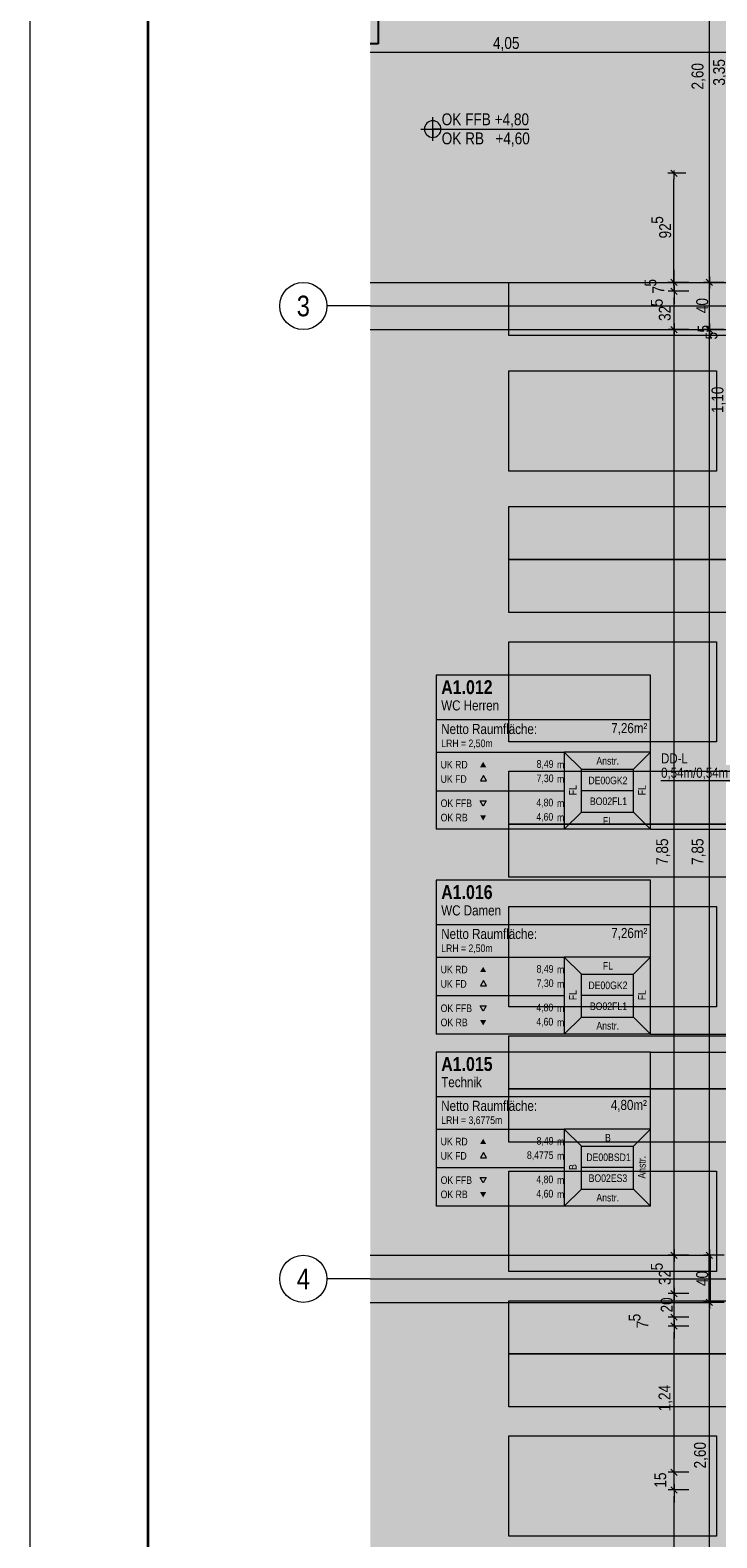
# Model space of a CAD drawing. Extents: x -620 to 3480, y 62 to 1107.
# Tile 51 of 244: x -620 to -503, y 557 to 813. Entities that reach past the tile are written whole.
import ezdxf
from ezdxf.enums import TextEntityAlignment as Align
from ezdxf.lldxf.tags import DXFTag

# ---------------------------------------------------------------- set-up
doc = ezdxf.new("R2010")
doc.units = 0
doc.layers.get('0').update_dxf_attribs({"lineweight": 35})
for name, color, linetype, lineweight, true_color in [('30 -35 Decken- 1 Konstruktion-Träger- Stahlbeton', 7, 'grob-A06G9GKW8I', 13, 0x33aa00), ('30 -35 Decken- 11 Durchbruch', 5, 'Continuous', 15, 0x0000ff), ('60- 61 allgemeine Ausstattung- 1 Möbel', 7, 'Continuous', 9, 0x00cccc), ('70 -75 Raumstempel- 1 Raumstempel', 1, 'Continuous', 50, 0xff0000), ('70 -75 Raumstempel-2 Verweislinie', 1, 'Continuous', 9, 0xff0000), ('70 -76 Bemaßung- 2 Allgemein', 9, 'Continuous', 5, 0x808080), ('E_Leerrohr_Detailnummer', 1, 'Continuous', 25, 0xff0000), ('iwb_Layout Achsbezeichung', 1, 'Continuous', 13, 0xff0000), ('iwb_Layout BA_Markierung', 7, 'Continuous', 9, 0xbadcdc)]:
    doc.layers.add(name, color=color, linetype=linetype, lineweight=lineweight, true_color=true_color)
for name, color, linetype, lineweight in [('70 -71 Achsen- 1 Gebäudeachsen', 7, 'STRICHPUNKT2-A06G9GKV8I', 18), ('70 -72 Beschriftung- 5 Höhenkoten', 7, 'Continuous', 15), ('iwb_Plankopf Rahmen', 7, 'Continuous', 35)]:
    doc.layers.add(name, color=color, linetype=linetype, lineweight=lineweight)
doc.layers.add('iwb_Schraffur_Unterzug', color=7, linetype='Continuous', lineweight=5, true_color=0xffffcc, plot=False)
doc.styles.get("Standard").update_dxf_attribs({"font": 'ARIALN.TTF'})
tags = doc.linetypes.add('grob-A06G9GKW8I', pattern=[14, 3, -8, 3]).pattern_tags.tags
tags[8:9] = [DXFTag(74, 4), DXFTag(75, 0), DXFTag(340, '0'), DXFTag(46, 0.0), DXFTag(50, 0.0), DXFTag(44, 0.0), DXFTag(45, 0.0)]
tags[6:7] = [DXFTag(74, 4), DXFTag(75, 0), DXFTag(340, '0'), DXFTag(46, 0.0), DXFTag(50, 0.0), DXFTag(44, 0.0), DXFTag(45, 0.0)]
tags[4:5] = [DXFTag(74, 4), DXFTag(75, 0), DXFTag(340, '0'), DXFTag(46, 0.0), DXFTag(50, 0.0), DXFTag(44, 0.0), DXFTag(45, 0.0)]
tags = doc.linetypes.add('STRICHPUNKT2', pattern=[12.7, 6.35, -3.175, 0, -3.175]).pattern_tags.tags
tags[10:11] = [DXFTag(74, 4), DXFTag(75, 0), DXFTag(340, '0'), DXFTag(46, 0.0), DXFTag(50, 0.0), DXFTag(44, 0.0), DXFTag(45, 0.0)]
tags[8:9] = [DXFTag(74, 4), DXFTag(75, 0), DXFTag(340, '0'), DXFTag(46, 0.0), DXFTag(50, 0.0), DXFTag(44, 0.0), DXFTag(45, 0.0)]
tags[6:7] = [DXFTag(74, 4), DXFTag(75, 0), DXFTag(340, '0'), DXFTag(46, 0.0), DXFTag(50, 0.0), DXFTag(44, 0.0), DXFTag(45, 0.0)]
tags[4:5] = [DXFTag(74, 4), DXFTag(75, 0), DXFTag(340, '0'), DXFTag(46, 0.0), DXFTag(50, 0.0), DXFTag(44, 0.0), DXFTag(45, 0.0)]
tags = doc.linetypes.add('STRICHPUNKT2-A06G9GKV8I', pattern=[12.7, 6.35, -3.175, 0, -3.175]).pattern_tags.tags
tags[10:11] = [DXFTag(74, 4), DXFTag(75, 0), DXFTag(340, '0'), DXFTag(46, 0.0), DXFTag(50, 0.0), DXFTag(44, 0.0), DXFTag(45, 0.0)]
tags[8:9] = [DXFTag(74, 4), DXFTag(75, 0), DXFTag(340, '0'), DXFTag(46, 0.0), DXFTag(50, 0.0), DXFTag(44, 0.0), DXFTag(45, 0.0)]
tags[6:7] = [DXFTag(74, 4), DXFTag(75, 0), DXFTag(340, '0'), DXFTag(46, 0.0), DXFTag(50, 0.0), DXFTag(44, 0.0), DXFTag(45, 0.0)]
tags[4:5] = [DXFTag(74, 4), DXFTag(75, 0), DXFTag(340, '0'), DXFTag(46, 0.0), DXFTag(50, 0.0), DXFTag(44, 0.0), DXFTag(45, 0.0)]

# ---------------------------------------------------------------- blocks, each defined once
blk = doc.blocks.new('Polygon-A06G9GKL8I')
at = {"color": 0, "linetype": 'ByBlock', "lineweight": -2, "ltscale": 0.13}
blk.add_solid([(-497.79, 86.11), (-562.01, 85.94), (-497.63, 1071.51), (-562.01, 1071.51)], dxfattribs=at)
blk = doc.blocks.new('Referenz-A06G9GKX8I')
at = {"layer": '30 -35 Decken- 1 Konstruktion-Träger- Stahlbeton', "color": 0}
for p, q in [((-562.01, 769.96), (-3.51, 769.96)), ((-562.01, 761.96), (-3.51, 761.96))]:
    blk.add_line(p, q, dxfattribs=at)
at = {"layer": '30 -35 Decken- 1 Konstruktion-Träger- Stahlbeton', "color": 0, "linetype": 'STRICHPUNKT2-A06G9GKV8I', "ltscale": 0.13}
for p, q in [((-562.01, 604.96), (-504.51, 604.96)), ((-562.01, 596.96), (-504.51, 596.96))]:
    blk.add_line(p, q, dxfattribs=at)
at = {"layer": '30 -35 Decken- 1 Konstruktion-Träger- Stahlbeton', "color": 0, "linetype": 'Continuous', "lineweight": 35, "ltscale": 0.35}
blk.add_line((-504.51, 604.96), (-504.51, 596.96), dxfattribs=at)
at = {"layer": '30 -35 Decken- 11 Durchbruch', "color": 0, "linetype": 'Continuous', "ltscale": 0.15}
blk.add_line((-512.77, 685.5), (-496.24, 685.5), dxfattribs=at)
at = {"layer": '60- 61 allgemeine Ausstattung- 1 Möbel', "color": 0, "linetype": 'Continuous', "ltscale": 0.13}
for p, q in [((-538.51, 769.96), (-498.51, 769.96)), ((-538.51, 760.96), (-538.51, 769.96)), ((-498.51, 760.96), (-538.51, 760.96)), ((-538.51, 754.96), (-503.33, 754.96)), ((-538.51, 737.96), (-538.51, 754.96)), ((-503.33, 754.96), (-503.33, 737.96)), ((-503.33, 737.96), (-538.51, 737.96)), ((-538.51, 731.96), (-498.51, 731.96)), ((-538.51, 722.96), (-538.51, 731.96)), ((-498.51, 722.96), (-538.51, 722.96)), ((-538.51, 722.96), (-498.51, 722.96)), ((-538.51, 713.96), (-538.51, 722.96)), ((-498.51, 713.96), (-538.51, 713.96)), ((-538.51, 709.01), (-503.33, 709.01)), ((-538.51, 692.01), (-538.51, 709.01)), ((-503.33, 709.01), (-503.33, 692.01)), ((-503.33, 692.01), (-538.51, 692.01)), ((-538.51, 687.06), (-498.51, 687.06)), ((-538.51, 678.06), (-538.51, 687.06)), ((-498.51, 678.06), (-538.51, 678.06)), ((-538.51, 678.06), (-498.51, 678.06)), ((-538.51, 669.06), (-538.51, 678.06)), ((-498.51, 669.06), (-538.51, 669.06)), ((-538.51, 664.11), (-503.33, 664.11)), ((-538.51, 647.11), (-538.51, 664.11)), ((-503.33, 664.11), (-503.33, 647.11)), ((-503.33, 647.11), (-538.51, 647.11)), ((-538.51, 642.16), (-498.51, 642.16)), ((-538.51, 633.16), (-538.51, 642.16)), ((-538.51, 633.16), (-498.51, 633.16)), ((-538.51, 624.16), (-538.51, 633.16)), ((-498.51, 633.16), (-538.51, 633.16)), ((-498.51, 624.16), (-538.51, 624.16)), ((-538.51, 619.21), (-503.33, 619.21)), ((-538.51, 602.21), (-538.51, 619.21)), ((-503.33, 619.21), (-503.33, 602.21)), ((-503.33, 602.21), (-538.51, 602.21)), ((-538.51, 597.26), (-498.51, 597.26)), ((-538.51, 588.26), (-538.51, 597.26)), ((-498.51, 588.26), (-538.51, 588.26)), ((-538.51, 588.26), (-498.51, 588.26)), ((-538.51, 579.26), (-538.51, 588.26)), ((-498.51, 579.26), (-538.51, 579.26)), ((-538.51, 574.31), (-503.33, 574.31)), ((-538.51, 557.31), (-538.51, 574.31)), ((-503.33, 574.31), (-503.33, 557.31)), ((-503.33, 557.31), (-538.51, 557.31))]:
    blk.add_line(p, q, dxfattribs=at)
at = {"layer": '70 -71 Achsen- 1 Gebäudeachsen', "color": 0, "linetype": 'STRICHPUNKT2-A06G9GKV8I', "ltscale": 0.18}
for p, q in [((-562.01, 765.96), (85.43, 765.96)), ((-562.01, 600.96), (85.43, 600.96))]:
    blk.add_line(p, q, dxfattribs=at)
at = {"layer": '70 -72 Beschriftung- 5 Höhenkoten', "color": 0, "linetype": 'Continuous', "ltscale": 0.15}
for p, q in [((-551.41, 793.96), (-551.41, 797.96)), ((-553.41, 795.96), (-535.1, 795.96)), ((-552.81, 795.96), (-551.41, 795.96)), ((-551.41, 795.96), (-551.41, 797.36)), ((-551.41, 795.96), (-551.41, 794.56)), ((-550.01, 795.96), (-551.41, 795.96))]:
    blk.add_line(p, q, dxfattribs=at)
for major_axis in [(0, 1.4), (-1.4, 0), (1.4, 0), (0, -1.4)]:
    blk.add_ellipse((-551.41, 795.96), major_axis=major_axis, ratio=1, start_param=0, end_param=1.570796, dxfattribs=at)
at = {"layer": '70 -75 Raumstempel- 1 Raumstempel', "color": 0, "lineweight": 9}
for p, q in [((-550.84, 703.34), (-550.84, 677.2)), ((-514.51, 703.34), (-550.84, 703.34)), ((-514.51, 677.2), (-514.51, 703.34)), ((-514.51, 695.75), (-550.84, 695.75)), ((-550.84, 690.27), (-529.11, 690.27)), ((-526.22, 687.38), (-529.11, 690.27)), ((-514.51, 690.27), (-529.11, 690.27)), ((-529.11, 690.27), (-529.11, 677.2)), ((-517.4, 687.38), (-514.51, 690.27)), ((-542.8, 686.31), (-543.32, 685.41)), ((-543.32, 685.41), (-542.28, 685.41)), ((-542.28, 685.41), (-542.8, 686.31)), ((-526.22, 680.1), (-526.22, 687.38)), ((-526.22, 687.38), (-517.4, 687.38)), ((-517.4, 680.1), (-517.4, 687.38)), ((-550.84, 683.74), (-529.11, 683.74)), ((-517.4, 683.74), (-526.22, 683.74)), ((-542.87, 681.13), (-543.39, 682.04)), ((-543.39, 682.04), (-542.35, 682.04)), ((-542.35, 682.04), (-542.87, 681.13)), ((-526.22, 680.1), (-529.11, 677.2)), ((-526.22, 680.1), (-517.4, 680.1)), ((-517.4, 680.1), (-514.51, 677.2)), ((-514.51, 677.2), (-550.84, 677.2)), ((-550.84, 668.59), (-550.84, 642.45)), ((-514.51, 668.59), (-550.84, 668.59)), ((-514.51, 642.45), (-514.51, 668.59)), ((-514.51, 661), (-550.84, 661)), ((-550.84, 655.52), (-529.11, 655.52)), ((-526.22, 652.62), (-529.11, 655.52)), ((-514.51, 655.52), (-529.11, 655.52)), ((-529.11, 655.52), (-529.11, 642.45)), ((-517.4, 652.62), (-514.51, 655.52)), ((-526.22, 645.35), (-526.22, 652.62)), ((-526.22, 652.62), (-517.4, 652.62)), ((-517.4, 645.35), (-517.4, 652.62)), ((-542.8, 651.56), (-543.32, 650.66)), ((-543.32, 650.66), (-542.28, 650.66)), ((-542.28, 650.66), (-542.8, 651.56)), ((-550.84, 648.99), (-529.11, 648.99)), ((-542.87, 646.38), (-543.39, 647.29)), ((-543.39, 647.29), (-542.35, 647.29)), ((-542.35, 647.29), (-542.87, 646.38)), ((-517.4, 648.99), (-526.22, 648.99)), ((-526.22, 645.35), (-529.11, 642.45)), ((-526.22, 645.35), (-517.4, 645.35)), ((-517.4, 645.35), (-514.51, 642.45)), ((-514.51, 642.45), (-550.84, 642.45)), ((-550.84, 639.43), (-550.84, 613.29)), ((-514.51, 639.43), (-550.84, 639.43)), ((-514.51, 613.29), (-514.51, 639.43)), ((-514.51, 631.83), (-550.84, 631.83)), ((-550.84, 626.36), (-529.11, 626.36)), ((-526.22, 623.46), (-529.11, 626.36)), ((-514.51, 626.36), (-529.11, 626.36)), ((-529.11, 626.36), (-529.11, 613.29)), ((-517.4, 623.46), (-514.51, 626.36)), ((-542.8, 622.4), (-543.32, 621.49)), ((-543.32, 621.49), (-542.28, 621.49)), ((-542.28, 621.49), (-542.8, 622.4)), ((-526.22, 616.19), (-526.22, 623.46)), ((-526.22, 623.46), (-517.4, 623.46)), ((-517.4, 616.19), (-517.4, 623.46)), ((-550.84, 619.83), (-529.11, 619.83)), ((-517.4, 619.83), (-526.22, 619.83)), ((-542.87, 617.22), (-543.39, 618.13)), ((-543.39, 618.13), (-542.35, 618.13)), ((-542.35, 618.13), (-542.87, 617.22)), ((-526.22, 616.19), (-529.11, 613.29)), ((-526.22, 616.19), (-517.4, 616.19)), ((-517.4, 616.19), (-514.51, 613.29)), ((-514.51, 613.29), (-550.84, 613.29))]:
    blk.add_line(p, q, dxfattribs=at)
at = {"layer": '70 -75 Raumstempel- 1 Raumstempel', "color": 0, "lineweight": 0}
for points in [[(-542.35, 687.73), (-542.87, 688.64), (-543.39, 687.73)], [(-542.35, 679.6), (-542.87, 678.69), (-543.39, 679.6)], [(-542.35, 652.98), (-542.87, 653.88), (-543.39, 652.98)], [(-542.35, 644.85), (-542.87, 643.94), (-543.39, 644.85)], [(-542.35, 623.81), (-542.87, 624.72), (-543.39, 623.81)], [(-542.35, 615.68), (-542.87, 614.78), (-543.39, 615.68)]]:
    blk.add_solid(points, dxfattribs=at)
at = {"layer": '70 -75 Raumstempel-2 Verweislinie', "color": 0, "linetype": 'Continuous', "ltscale": 0.13}
for p, q in [((-514.51, 677.2), (-420.41, 677.2)), ((-514.51, 642.45), (-420.41, 642.45)), ((-514.51, 639.43), (-458.18, 639.43))]:
    blk.add_line(p, q, dxfattribs=at)
at = {"layer": '70 -75 Raumstempel-2 Verweislinie', "color": 0}
for p, q in [((-514.51, 677.2), (-420.41, 677.2)), ((-514.51, 642.45), (-420.41, 642.45)), ((-514.51, 639.43), (-458.18, 639.43))]:
    blk.add_line(p, q, dxfattribs=at)
at = {"layer": '70 -76 Bemaßung- 2 Allgemein', "color": 0, "linetype": 'Continuous', "ltscale": 0.13}
for p, q in [((-504.51, 771.02), (-504.51, 820.9)), ((-499.57, 808.96), (-562.01, 808.96)), ((-508.54, 788.46), (-511.54, 788.46)), ((-511.07, 788.99), (-510.01, 787.93)), ((-510.54, 788.96), (-510.54, 787.4)), ((-510.54, 771.02), (-510.54, 787.4)), ((-508.54, 769.96), (-511.54, 769.96)), ((-508.01, 769.96), (-511.51, 769.96)), ((-510.01, 769.43), (-511.07, 770.49)), ((-510.54, 769.46), (-510.54, 771.02)), ((-510.51, 771.02), (-510.51, 772.08)), ((-510.51, 768.96), (-510.51, 771.02)), ((-510.51, 768.46), (-510.51, 769.96)), ((-502.01, 769.96), (-505.51, 769.96)), ((-502.01, 769.96), (-505.51, 769.96)), ((-504.51, 768.96), (-504.51, 771.02)), ((-504.51, 770.96), (-504.51, 768.9)), ((-508.01, 768.46), (-511.51, 768.46)), ((-508.01, 768.46), (-511.51, 768.46)), ((-510.51, 769.46), (-510.51, 767.4)), ((-510.51, 769.46), (-510.51, 767.4)), ((-510.51, 763.02), (-510.51, 767.4)), ((-510.51, 767.4), (-510.51, 766.34)), ((-504.51, 763.02), (-504.51, 768.9)), ((-510.51, 760.96), (-510.51, 763.02)), ((-510.51, 762.96), (-510.51, 760.9)), ((-504.51, 760.96), (-504.51, 763.02)), ((-504.51, 762.96), (-504.51, 760.9)), ((-508.01, 761.96), (-511.51, 761.96)), ((-508.01, 761.96), (-511.51, 761.96)), ((-510.51, 606.02), (-510.51, 760.9)), ((-502.01, 761.96), (-505.51, 761.96)), ((-502.01, 761.96), (-505.51, 761.96)), ((-504.51, 606.02), (-504.51, 760.9)), ((-508.01, 604.96), (-511.51, 604.96)), ((-508.01, 604.96), (-511.51, 604.96)), ((-510.51, 603.96), (-510.51, 606.02)), ((-510.51, 605.96), (-510.51, 603.9)), ((-510.51, 599.52), (-510.51, 603.9)), ((-502.01, 604.96), (-505.51, 604.96)), ((-502.01, 604.96), (-505.51, 604.96)), ((-504.51, 603.96), (-504.51, 606.02)), ((-504.51, 605.96), (-504.51, 603.9)), ((-504.51, 598.02), (-504.51, 603.9)), ((-508.01, 598.46), (-511.51, 598.46)), ((-508.01, 598.46), (-511.51, 598.46)), ((-510.51, 597.46), (-510.51, 599.52)), ((-510.51, 599.46), (-510.51, 597.4)), ((-510.51, 595.52), (-510.51, 597.4)), ((-510.51, 595.52), (-510.51, 596.58)), ((-502.01, 596.96), (-505.51, 596.96)), ((-502.01, 596.96), (-505.51, 596.96)), ((-504.51, 595.96), (-504.51, 598.02)), ((-504.51, 597.96), (-504.51, 595.9)), ((-504.51, 546.02), (-504.51, 595.9)), ((-508.01, 594.46), (-511.51, 594.46)), ((-508.01, 594.46), (-511.51, 594.46)), ((-510.51, 593.46), (-510.51, 595.52)), ((-510.51, 593.46), (-510.51, 595.52)), ((-510.51, 592.96), (-510.51, 594.46)), ((-510.51, 593.96), (-510.51, 591.9)), ((-510.51, 593.96), (-510.51, 591.9)), ((-508.01, 592.96), (-511.51, 592.96)), ((-508.01, 592.96), (-511.51, 592.96)), ((-510.51, 591.9), (-510.51, 590.84)), ((-510.51, 569.22), (-510.51, 591.9)), ((-510.51, 569.22), (-510.51, 570.28)), ((-508.01, 568.16), (-511.51, 568.16)), ((-508.01, 568.16), (-511.51, 568.16)), ((-510.51, 567.16), (-510.51, 569.22)), ((-510.51, 567.16), (-510.51, 569.22)), ((-510.51, 565.16), (-510.51, 568.16)), ((-508.01, 565.16), (-511.51, 565.16)), ((-508.01, 565.16), (-511.51, 565.16)), ((-510.51, 566.16), (-510.51, 564.1)), ((-510.51, 566.16), (-510.51, 564.1)), ((-510.51, 543.52), (-510.51, 564.1)), ((-510.51, 564.1), (-510.51, 563.04))]:
    blk.add_line(p, q, dxfattribs=at)
at = {"layer": '70 -76 Bemaßung- 2 Allgemein', "color": 0, "linetype": 'Continuous', "lineweight": 20, "ltscale": 0.2}
for p, q in [((-509.98, 769.43), (-511.04, 770.49)), ((-505.04, 770.49), (-503.98, 769.43)), ((-503.98, 769.43), (-505.04, 770.49)), ((-511.04, 768.99), (-509.98, 767.93)), ((-511.04, 768.99), (-509.98, 767.93)), ((-509.98, 761.43), (-511.04, 762.49)), ((-511.04, 762.49), (-509.98, 761.43)), ((-503.98, 761.43), (-505.04, 762.49)), ((-505.04, 762.49), (-503.98, 761.43)), ((-511.04, 605.49), (-509.98, 604.43)), ((-509.98, 604.43), (-511.04, 605.49)), ((-505.04, 605.49), (-503.98, 604.43)), ((-503.98, 604.43), (-505.04, 605.49)), ((-509.98, 597.93), (-511.04, 598.99)), ((-511.04, 598.99), (-509.98, 597.93)), ((-503.98, 596.43), (-505.04, 597.49)), ((-505.04, 597.49), (-503.98, 596.43)), ((-509.98, 593.93), (-511.04, 594.99)), ((-509.98, 593.93), (-511.04, 594.99)), ((-511.04, 593.49), (-509.98, 592.43)), ((-511.04, 593.49), (-509.98, 592.43)), ((-509.98, 567.63), (-511.04, 568.69)), ((-509.98, 567.63), (-511.04, 568.69)), ((-511.04, 565.69), (-509.98, 564.63)), ((-511.04, 565.69), (-509.98, 564.63))]:
    blk.add_line(p, q, dxfattribs=at)
at = {"layer": '30 -35 Decken- 11 Durchbruch', "color": 0, "linetype": 'Continuous', "ltscale": 0.15, "char_height": 1.7, "attachment_point": 1}
for s, insert in [('{\\fArial Narrow;DD-L}', (-512.71, 690.08)), ('{\\fArial Narrow;0,54m/0,54m}', (-512.71, 687.65))]:
    blk.add_mtext(s, dxfattribs=dict(at, insert=insert))
at = {"layer": '70 -72 Beschriftung- 5 Höhenkoten', "color": 0, "linetype": 'ByBlock', "ltscale": 0.15, "char_height": 2.0138, "attachment_point": 1}
for s, insert in [('{\\fArial Narrow;OK FFB +4,80}', (-549.9, 798.63)), ('{\\fArial Narrow;OK RB   +4,60}', (-549.9, 795.39))]:
    blk.add_mtext(s, dxfattribs=dict(at, insert=insert))
at = {"layer": '70 -75 Raumstempel- 1 Raumstempel', "color": 0, "linetype": 'Continuous', "ltscale": 0.5, "attachment_point": 1}
for s, insert, char_height, rotation in [('{\\fArial Narrow|b1|i0;A1.012}', (-549.97, 702.49), 2.3536, 0), ('{\\fArial Narrow;WC Herren}', (-549.97, 699.07), 1.7117, 0), ('{\\fArial Narrow;7,26m²}', (-521.15, 695.22), 1.7117, 0), ('{\\fArial Narrow;Netto Raumfläche:}', (-549.97, 695.07), 1.7117, 0), ('{\\fArial Narrow;LRH = 2,50m}', (-549.97, 692.42), 1.2838, 0), ('{\\fArial Narrow;UK RD}', (-550.07, 688.81), 1.2838, 0), ('{\\fArial Narrow;8,49}', (-533.81, 688.92), 1.2838, 0), ('{\\fArial Narrow;m}', (-530.35, 688.8), 1.2838, 0), ('{\\fArial Narrow;Anstr.}', (-523.67, 689.45), 1.2838, 0), ('{\\fArial Narrow;UK FD}', (-550.07, 686.38), 1.2838, 0), ('{\\fArial Narrow;7,30}', (-533.8, 686.49), 1.2838, 0), ('{\\fArial Narrow;m}', (-530.35, 686.37), 1.2838, 0), ('{\\fArial Narrow;DE00GK2}', (-525.03, 686.13), 1.2838, 0), ('{\\fArial Narrow;FL}', (-528.31, 682.97), 1.2838, 90), ('{\\fArial Narrow;FL}', (-516.6, 682.97), 1.2838, 90), ('{\\fArial Narrow;OK FFB}', (-550.07, 682.26), 1.2838, 0), ('{\\fArial Narrow;4,80}', (-533.85, 682.38), 1.2838, 0), ('{\\fArial Narrow;m}', (-530.35, 682.26), 1.2838, 0), ('{\\fArial Narrow;BO02FL1}', (-524.77, 682.6), 1.2838, 0), ('{\\fArial Narrow;OK RB}', (-550.07, 679.84), 1.2838, 0), ('{\\fArial Narrow;4,60}', (-533.85, 679.97), 1.2838, 0), ('{\\fArial Narrow;m}', (-530.35, 679.84), 1.2838, 0), ('{\\fArial Narrow;FL}', (-522.58, 679.27), 1.2838, 0), ('{\\fArial Narrow|b1|i0;A1.016}', (-549.97, 667.73), 2.3536, 0), ('{\\fArial Narrow;WC Damen}', (-549.97, 664.31), 1.7117, 0), ('{\\fArial Narrow;Netto Raumfläche:}', (-549.97, 660.32), 1.7117, 0), ('{\\fArial Narrow;7,26m²}', (-521.15, 660.47), 1.7117, 0), ('{\\fArial Narrow;LRH = 2,50m}', (-549.97, 657.67), 1.2838, 0), ('{\\fArial Narrow;FL}', (-522.58, 654.69), 1.2838, 0), ('{\\fArial Narrow;UK RD}', (-550.07, 654.06), 1.2838, 0), ('{\\fArial Narrow;8,49}', (-533.81, 654.17), 1.2838, 0), ('{\\fArial Narrow;m}', (-530.35, 654.05), 1.2838, 0), ('{\\fArial Narrow;UK FD}', (-550.07, 651.62), 1.2838, 0), ('{\\fArial Narrow;7,30}', (-533.8, 651.74), 1.2838, 0), ('{\\fArial Narrow;m}', (-530.35, 651.61), 1.2838, 0), ('{\\fArial Narrow;FL}', (-528.31, 648.22), 1.2838, 90), ('{\\fArial Narrow;DE00GK2}', (-525.03, 651.38), 1.2838, 0), ('{\\fArial Narrow;FL}', (-516.6, 648.22), 1.2838, 90), ('{\\fArial Narrow;OK FFB}', (-550.07, 647.5), 1.2838, 0), ('{\\fArial Narrow;4,80}', (-533.85, 647.63), 1.2838, 0), ('{\\fArial Narrow;m}', (-530.35, 647.5), 1.2838, 0), ('{\\fArial Narrow;BO02FL1}', (-524.77, 647.84), 1.2838, 0), ('{\\fArial Narrow;OK RB}', (-550.07, 645.09), 1.2838, 0), ('{\\fArial Narrow;4,60}', (-533.85, 645.22), 1.2838, 0), ('{\\fArial Narrow;m}', (-530.35, 645.09), 1.2838, 0), ('{\\fArial Narrow;Anstr.}', (-523.67, 644.53), 1.2838, 0), ('{\\fArial Narrow|b1|i0;A1.015}', (-549.97, 638.57), 2.3536, 0), ('{\\fArial Narrow;Technik}', (-549.97, 635.18), 1.7117, 0), ('{\\fArial Narrow;4,80m²}', (-521.22, 631.31), 1.7117, 0), ('{\\fArial Narrow;Netto Raumfläche:}', (-549.97, 631.16), 1.7117, 0), ('{\\fArial Narrow;LRH = 3,6775m}', (-549.97, 628.51), 1.2838, 0), ('{\\fArial Narrow;UK RD}', (-550.07, 624.89), 1.2838, 0), ('{\\fArial Narrow;8,49}', (-533.81, 625.01), 1.2838, 0), ('{\\fArial Narrow;m}', (-530.35, 624.88), 1.2838, 0), ('{\\fArial Narrow;B}', (-522.21, 625.53), 1.2838, 0), ('{\\fArial Narrow;UK FD}', (-550.07, 622.46), 1.2838, 0), ('{\\fArial Narrow;8,4775}', (-535.45, 622.58), 1.2838, 0), ('{\\fArial Narrow;m}', (-530.35, 622.45), 1.2838, 0), ('{\\fArial Narrow;DE00BSD1}', (-525.38, 622.22), 1.2838, 0), ('{\\fArial Narrow;Anstr.}', (-516.61, 617.97), 1.2838, 90), ('{\\fArial Narrow;B}', (-528.31, 619.43), 1.2838, 90), ('{\\fArial Narrow;OK FFB}', (-550.07, 618.34), 1.2838, 0), ('{\\fArial Narrow;4,80}', (-533.85, 618.47), 1.2838, 0), ('{\\fArial Narrow;m}', (-530.35, 618.34), 1.2838, 0), ('{\\fArial Narrow;BO02ES3}', (-524.99, 618.68), 1.2838, 0), ('{\\fArial Narrow;OK RB}', (-550.07, 615.93), 1.2838, 0), ('{\\fArial Narrow;4,60}', (-533.85, 616.05), 1.2838, 0), ('{\\fArial Narrow;m}', (-530.35, 615.93), 1.2838, 0), ('{\\fArial Narrow;Anstr.}', (-523.67, 615.37), 1.2838, 0)]:
    blk.add_mtext(s, dxfattribs=dict(at, insert=insert, char_height=char_height, rotation=rotation))
at = {"layer": '70 -76 Bemaßung- 2 Allgemein', "color": 0, "linetype": 'Continuous', "ltscale": 0.13, "insert": (-541.2, 811.57), "char_height": 2.0138, "attachment_point": 1}
blk.add_mtext('{\\fArial Narrow;4,05}', dxfattribs=at)
at = {"layer": '70 -76 Bemaßung- 2 Allgemein', "color": 0, "linetype": 'Continuous', "ltscale": 0.13, "char_height": 2.0138, "attachment_point": 1, "rotation": 90}
for s, insert in [('{\\fArial Narrow;3,35}', (-503.89, 803.33)), ('{\\fArial Narrow;2,60}', (-507.54, 802.67)), ('{\\fArial Narrow;5}', (-514.37, 779.9)), ('{\\fArial Narrow;92}', (-513.03, 777.42)), ('{\\fArial Narrow;5}', (-515.52, 769.25)), ('{\\fArial Narrow;5}', (-514.44, 765.9)), ('{\\fArial Narrow;7}', (-514.18, 768.07)), ('{\\fArial Narrow;40}', (-506.76, 764.74)), ('{\\fArial Narrow;32}', (-513.1, 763.42)), ('{\\fArial Narrow;5}', (-506.52, 761.46)), ('{\\fArial Narrow;5}', (-505.18, 760.27)), ('{\\fArial Narrow;1,10}', (-504.16, 747.79)), ('{\\fArial Narrow;7,85}', (-513.54, 671.16)), ('{\\fArial Narrow;7,85}', (-507.54, 671.16)), ('{\\fArial Narrow;5}', (-514.44, 602.4)), ('{\\fArial Narrow;32}', (-513.1, 599.92)), ('{\\fArial Narrow;40}', (-506.76, 599.74)), ('{\\fArial Narrow;20}', (-512.76, 595.26)), ('{\\fArial Narrow;5}', (-518.22, 593.75)), ('{\\fArial Narrow;7}', (-516.87, 592.57)), ('{\\fArial Narrow;1,24}', (-513.13, 578.49)), ('{\\fArial Narrow;2,60}', (-507.13, 568.8)), ('{\\fArial Narrow;15}', (-513.86, 565.55))]:
    blk.add_mtext(s, dxfattribs=dict(at, insert=insert))
blk = doc.blocks.new('Referenz-A06G9GKZ8I')
at = {"layer": 'iwb_Schraffur_Unterzug', "linetype": 'Continuous', "ltscale": 0.13}
for points in [[(-562.01, 769.96), (-3.51, 769.96), (-562.01, 769.32)], [(-562.01, 769.32), (-3.51, 769.96), (-3.51, 761.96)], [(-562.01, 769.32), (-3.51, 761.96), (-562.01, 762.6)], [(-562.01, 762.6), (-3.51, 761.96), (-562.01, 761.96)], [(-562.01, 604.96), (-3.51, 604.96), (-562.01, 600.41)], [(-562.01, 600.41), (-3.51, 604.96), (-3.51, 596.96)], [(-562.01, 600.41), (-3.51, 596.96), (-562.01, 596.96)]]:
    blk.add_solid(points, dxfattribs=at)
blk = doc.blocks.new('Polygon-A06G9GLV8I')
at = {"color": 0, "linetype": 'ByBlock', "lineweight": -2, "ltscale": 0.25}
for p, q in [((-562.01, 827.54), (-560.69, 827.54)), ((-560.69, 827.54), (-560.69, 810.43)), ((-560.69, 810.43), (-562.01, 810.43))]:
    blk.add_line(p, q, dxfattribs=at)

msp = doc.modelspace()

# ---------------------------------------------------------------- linework, layer by layer
at = {"layer": 'iwb_Layout Achsbezeichung', "linetype": 'STRICHPUNKT2', "lineweight": 13, "ltscale": 0.39}
for p, q in [((-562.01, 765.96), (-569.35, 765.96)), ((-562.01, 600.96), (-569.35, 600.96))]:
    msp.add_line(p, q, dxfattribs=at)
at = {"layer": 'iwb_Layout Achsbezeichung', "ltscale": 0.39}
for centre in [(-573.35, 765.96), (-573.35, 600.96)]:
    msp.add_circle(centre, 4, dxfattribs=at)
at = {"layer": 'iwb_Plankopf Rahmen', "color": 8, "lineweight": 13, "ltscale": 0.13, "true_color": 0x808080}
msp.add_lwpolyline([(300.35, 62.43), (-619.65, 62.43), (-619.65, 1107.43), (300.35, 1107.43), (300.35, 62.43)], close=True, dxfattribs=at)
at = {"layer": 'iwb_Plankopf Rahmen', "ltscale": 0.35}
msp.add_lwpolyline([(-599.65, 67.43), (-599.65, 1102.43), (295.35, 1102.43), (295.35, 67.43), (-599.65, 67.43)], close=True, dxfattribs=at)

# ---------------------------------------------------------------- block references
at = {"color": 8, "lineweight": 25, "ltscale": 0.25, "true_color": 0x808080}
for name in ['Referenz-A06G9GKX8I', 'Referenz-A06G9GKZ8I']:
    msp.add_blockref(name, (0, 0), dxfattribs=at)
at = {"layer": 'E_Leerrohr_Detailnummer', "ltscale": 0.25}
msp.add_blockref('Polygon-A06G9GLV8I', (0, 0), dxfattribs=at)
at = {"layer": 'iwb_Layout BA_Markierung', "ltscale": 0.13}
msp.add_blockref('Polygon-A06G9GKL8I', (0, 0), dxfattribs=at)

# ---------------------------------------------------------------- texts
at = {"layer": 'iwb_Layout Achsbezeichung', "ltscale": 0.39}
for s, p in [('3', (-573.35, 765.96)), ('4', (-573.35, 600.96))]:
    msp.add_text(s, height=3.5, dxfattribs=at).set_placement(p, align=Align.MIDDLE_CENTER)

doc.saveas('drawing.dxf')
